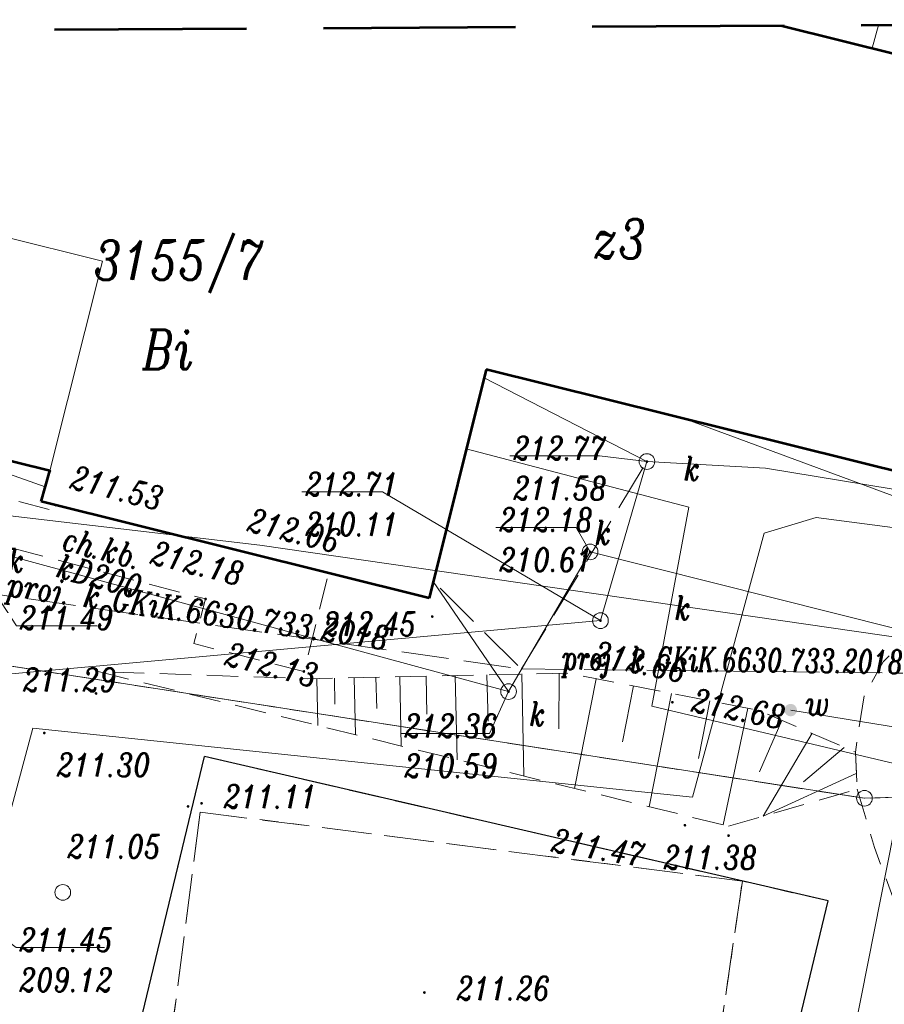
# Model space of a CAD drawing. Header units: metres. Extents: x 7415312 to 7415578, y 5538064 to 5538378.
# Tile 60 of 83: x 7415422 to 7415450, y 5538308 to 5538339. Entities that reach past the tile are written whole.
import ezdxf

# ---------------------------------------------------------------- set-up
doc = ezdxf.new("R2010")
doc.units = ezdxf.units.M
doc.header["$MEASUREMENT"] = 0
for name, pattern in [('1.0_0.5', [1.5, 1, -0.5]), ('1.5_0.5', [2, 1.5, -0.5]), ('DGN Style 3', [8.565382, 6.11813, -2.447252]), ('EGBK02-500', [2, 1.5, -0.5]), ('EGBU01-500', [1, 0.5, -0.5])]:
    doc.linetypes.add(name, pattern=pattern)
for name, color, linetype, lineweight in [('202-punkt graniczny', 7, 'Continuous', 0), ('320-blok - kondygnacja nadziemna', 7, 'Continuous', 0), ('BUBZ01', 7, 'Continuous', 0), ('chodnik', 7, 'Continuous', 0), ('chodnik-Atr17', 7, 'Continuous', 0), ('EGBB01', 7, 'Continuous', 0), ('EGBD03', 3, 'Continuous', 0), ('EGBK02', 7, 'Continuous', 0), ('EGBU01', 7, 'Continuous', 0), ('inny obiekt sportowy', 7, 'Continuous', 0), ('ogrodzenie trwałe', 7, 'Continuous', 0), ('pikieta sztuczna', 7, 'Continuous', 0), ('pikieta sztuczna-Atr2', 7, 'Continuous', 0), ('przewód ciepłowniczy', 7, 'Continuous', 0), ('przewód elektroenergetyczny podziemny', 7, 'Continuous', 0), ('przewód kanalizacyjny', 7, 'Continuous', 0), ('przewód kanalizacyjny - ob. projektowany', 7, 'Continuous', 0), ('przewód kanalizacyjny - ob. projektowany-Atr1', 7, 'Continuous', 0), ('przewód kanalizacyjny-Atr1', 7, 'Continuous', 0), ('przewód telekomunikacyjny podziemny', 7, 'Continuous', 0), ('przewód wodociągowy', 7, 'Continuous', 0), ('rzedna', 7, 'Continuous', 0), ('rzedna-Atr2', 7, 'Continuous', 0), ('rzedna-Atr3', 7, 'Continuous', 0), ('słup przewodów napowietrznych', 7, 'Continuous', 0), ('Warstwa 15', 7, 'Continuous', 0), ('właz do komory lub kanału - okrągły', 7, 'Continuous', 0), ('właz do komory lub kanału - okrągły-Atr17', 7, 'Continuous', 0), ('zasuwa lub zawór', 7, 'Continuous', 0), ('zasuwa lub zawór-Atr17', 7, 'Continuous', 0)]:
    doc.layers.add(name, color=color, linetype=linetype, lineweight=lineweight)
doc.styles.get("Standard").update_dxf_attribs({"font": 'Working1250.shx', "width": 0.75})
doc.linetypes.add('902-500', pattern='A,3.75,[24,dgnlstyle-geo-mz.shx,S=0.002786,R=0,X=0,Y=0],3.75', length=7.5)

# ---------------------------------------------------------------- blocks, each defined once
blk = doc.blocks.new('US22')
at = {"color": 0, "linetype": 'Continuous', "lineweight": 13, "ltscale": 10}
blk.add_circle((0, 0), 2.5, dxfattribs=at)
blk = doc.blocks.new('US15')
at = {"color": 0, "linetype": 'Continuous', "lineweight": 13, "ltscale": 10}
blk.add_circle((0, 0), 2.5, dxfattribs=at)
blk = doc.blocks.new('202_1')
at = {"layer": '202-punkt graniczny', "color": 7, "linetype": 'Continuous', "lineweight": 0}
blk.add_circle((0, 0), 2.5, dxfattribs=at)
blk = doc.blocks.new('PW01_1')
at = {"layer": 'pikieta sztuczna', "linetype": 'Continuous', "lineweight": 13}
h = blk.add_hatch(color=7, dxfattribs=at)
edge = h.paths.add_edge_path()
edge.add_arc((0, 0), 0.45, 0, 360)
blk = doc.blocks.new('PW01_3')
at = {"layer": 'rzedna', "linetype": 'Continuous', "lineweight": 13}
h = blk.add_hatch(color=14, dxfattribs=at)
edge = h.paths.add_edge_path()
edge.add_arc((0, 0), 0.45, 0, 360)
blk = doc.blocks.new('US25_1')
at = {"layer": 'zasuwa lub zawór', "linetype": 'Continuous', "lineweight": 0}
h = blk.add_hatch(color=161, dxfattribs=at)
edge = h.paths.add_edge_path()
edge.add_arc((0, 0), 2, 0, 360)

msp = doc.modelspace()

# ---------------------------------------------------------------- linework, layer by layer
at = {"layer": '320-blok - kondygnacja nadziemna', "color": 7, "linetype": 'Continuous', "lineweight": 13, "flags": 128}
msp.add_lwpolyline([(7415418.28, 5538332.91), (7415417.48, 5538333.11), (7415415.82, 5538326.41), (7415423.09, 5538324.61), (7415424.76, 5538331.3), (7415418.28, 5538332.91)], close=True, dxfattribs=at)
at = {"layer": 'BUBZ01', "color": 7, "linetype": '1.0_0.5', "lineweight": 13, "flags": 128}
msp.add_lwpolyline([(7415444.71, 5538313.29), (7415448.81, 5538314.47), (7415448.75, 5538315.65), (7415445.67, 5538316.98), (7415439.59, 5538318.17), (7415431.28, 5538317.99), (7415424.61, 5538318.22), (7415444.71, 5538313.29)], close=True, dxfattribs=at)
msp.add_lwpolyline([(7415444.71, 5538313.29), (7415448.81, 5538314.47), (7415448.75, 5538315.65), (7415445.67, 5538316.98), (7415439.59, 5538318.17), (7415431.28, 5538317.99), (7415424.61, 5538318.22), (7415444.71, 5538313.29)], close=True, dxfattribs=at)
at = {"layer": 'BUBZ01', "color": 7, "linetype": 'Continuous', "lineweight": 13, "flags": 128}
for points in [[(7415431.59, 5538318), (7415431.62, 5538316.5)], [(7415432.16, 5538318.01), (7415432.17, 5538317.18)], [(7415432.78, 5538318.02), (7415432.82, 5538316.21)], [(7415433.47, 5538318.04), (7415433.5, 5538317.04)], [(7415434.24, 5538318.05), (7415434.28, 5538315.85)], [(7415435.08, 5538318.07), (7415435.1, 5538316.86)], [(7415436, 5538318.09), (7415436.06, 5538315.41)], [(7415437.01, 5538318.11), (7415437.05, 5538316.64)], [(7415438.12, 5538318.14), (7415438.19, 5538314.89)], [(7415439.31, 5538318.16), (7415439.3, 5538316.39)], [(7415440.49, 5538317.99), (7415439.8, 5538314.49)], [(7415441.68, 5538317.76), (7415441.33, 5538315.98)], [(7415442.89, 5538317.52), (7415442.18, 5538313.91)], [(7415444.11, 5538317.29), (7415443.75, 5538315.45)], [(7415445.32, 5538317.05), (7415444.54, 5538313.33)], [(7415446.41, 5538316.66), (7415445.7, 5538315.02)], [(7415447.37, 5538316.25), (7415445.81, 5538313.61)], [(7415448.39, 5538315.8), (7415447.1, 5538314.7)], [(7415448.78, 5538314.97), (7415445.81, 5538313.61)]]:
    msp.add_lwpolyline(points, dxfattribs=at)
at = {"layer": 'chodnik', "color": 7, "linetype": '1.0_0.5', "lineweight": 13, "flags": 128}
msp.add_lwpolyline([(7415446.418, 5538338.794), (7415457.61, 5538336.01), (7415457.65, 5538336.17), (7415458.63, 5538335.92), (7415459.3, 5538338.68), (7415457.992, 5538338.857)], dxfattribs=at)
for points in [[(7415415.5, 5538325.79), (7415405.15, 5538328.4), (7415404.6, 5538326.6), (7415404.3, 5538326.7), (7415400.87, 5538315.2), (7415411.41, 5538312), (7415412.24, 5538314.36), (7415415.03, 5538323.97), (7415415.93, 5538323.73), (7415428.05, 5538320.53), (7415427.67, 5538319.11), (7415431.18, 5538318.22), (7415431.97, 5538321.36), (7415423.28, 5538323.52), (7415423.22, 5538323.34), (7415415.4, 5538325.38), (7415415.5, 5538325.79)], [(7415448.81, 5538314.47), (7415449.36, 5538312.61), (7415450.71, 5538308.97), (7415451.74, 5538306.29), (7415451.88, 5538305.43), (7415451.78, 5538304.45), (7415451.51, 5538303.05), (7415454.81, 5538302.18), (7415455.15, 5538304.4), (7415454.9, 5538305.89), (7415454.54, 5538307.46), (7415453.68, 5538309.62), (7415452.11, 5538313.62), (7415451.83, 5538314.78), (7415451.82, 5538315.43), (7415451.86, 5538316.2), (7415452.14, 5538316.86), (7415452.59, 5538317.45), (7415453.18, 5538317.84), (7415454, 5538318.16), (7415455.92, 5538318.01), (7415458.75, 5538317.32), (7415460.42, 5538316.88), (7415464.94, 5538315.74), (7415465.01, 5538315.9), (7415465.65, 5538318.74), (7415461.12, 5538319.88), (7415454.34, 5538321.65), (7415453.73, 5538321.14), (7415451.98, 5538320.46), (7415450.94, 5538319.84), (7415449.64, 5538318.53), (7415449.03, 5538317.44), (7415448.75, 5538315.65), (7415448.81, 5538314.47)]]:
    msp.add_lwpolyline(points, close=True, dxfattribs=at)
at = {"layer": 'EGBB01', "color": 7, "linetype": 'Continuous', "lineweight": 53, "flags": 128}
for points in [[(7415446.416, 5538338.794), (7415457.61, 5538336.01)], [(7415436.99, 5538327.84), (7415435.17, 5538320.56)], [(7415454.5, 5538323.49), (7415436.99, 5538327.84)], [(7415423.09, 5538324.61), (7415415.82, 5538326.41)], [(7415422.81, 5538323.64), (7415423.09, 5538324.61)], [(7415435.17, 5538320.56), (7415422.81, 5538323.64)]]:
    msp.add_lwpolyline(points, dxfattribs=at)
at = {"layer": 'EGBD03', "linetype": 'Continuous', "lineweight": 13, "flags": 128}
for points in [[(7415449.04, 5538314.18), (7415421.85, 5538318.39)], [(7415456.73, 5538314.43), (7415449.04, 5538314.18)]]:
    msp.add_lwpolyline(points, dxfattribs=at)
at = {"layer": 'EGBK02', "color": 96, "linetype": 'EGBK02-500', "lineweight": 13, "flags": 128}
for points in [[(7415449.04, 5538314.18), (7415421.85, 5538318.39)], [(7415456.73, 5538314.43), (7415449.04, 5538314.18)], [(7415423.81, 5538282.42), (7415427.88, 5538313.74)], [(7415427.88, 5538313.74), (7415445.15, 5538311.54)], [(7415445.15, 5538311.54), (7415440.57, 5538280.21)]]:
    msp.add_lwpolyline(points, dxfattribs=at)
at = {"layer": 'EGBU01', "color": 96, "linetype": 'EGBU01-500', "lineweight": 13, "flags": 128}
for points in [[(7415449.04, 5538314.18), (7415421.85, 5538318.39)], [(7415421.85, 5538318.39), (7415449.04, 5538314.18)], [(7415456.73, 5538314.43), (7415449.04, 5538314.18)], [(7415449.04, 5538314.18), (7415456.73, 5538314.43)], [(7415423.81, 5538282.42), (7415427.88, 5538313.74)], [(7415427.88, 5538313.74), (7415423.81, 5538282.42)], [(7415427.88, 5538313.74), (7415445.15, 5538311.54)], [(7415445.15, 5538311.54), (7415427.88, 5538313.74)], [(7415445.15, 5538311.54), (7415440.57, 5538280.21)], [(7415440.57, 5538280.21), (7415445.15, 5538311.54)]]:
    msp.add_lwpolyline(points, dxfattribs=at)
at = {"layer": 'inny obiekt sportowy', "color": 7, "linetype": '1.0_0.5', "lineweight": 13, "flags": 128}
msp.add_lwpolyline([(7415420, 5538280.79), (7415439.54, 5538276.14), (7415447.88, 5538310.91), (7415428.01, 5538315.51), (7415425.61, 5538305.55), (7415424.31, 5538300.44), (7415424.07, 5538299.39), (7415421.35, 5538287.61), (7415420, 5538280.79)], close=True, dxfattribs=at)
at = {"layer": 'ogrodzenie trwałe', "color": 7, "linetype": '902-500', "lineweight": 30, "flags": 128}
for points in [[(7415424.31, 5538300.44), (7415425.61, 5538305.55), (7415428.01, 5538315.51)], [(7415447.88, 5538310.91), (7415428.01, 5538315.51)], [(7415424.07, 5538299.39), (7415421.35, 5538287.61), (7415420, 5538280.79), (7415439.54, 5538276.14), (7415447.88, 5538310.91)]]:
    msp.add_lwpolyline(points, dxfattribs=at)
at = {"layer": 'przewód ciepłowniczy', "color": 211, "linetype": 'Continuous', "lineweight": 13, "flags": 128}
msp.add_lwpolyline([(7415448.78, 5538306.09), (7415448.73, 5538306.82), (7415450.39, 5538315.19), (7415442.27, 5538317.12), (7415443.44, 5538323.46), (7415436.35, 5538325.32)], dxfattribs=at)
at = {"layer": 'przewód elektroenergetyczny podziemny', "color": 1, "linetype": 'Continuous', "lineweight": 13, "flags": 128}
msp.add_lwpolyline([(7415398.45, 5538325.8), (7415413.59, 5538324.15), (7415429.78, 5538322.25), (7415450.48, 5538319.25), (7415472.53, 5538311.93), (7415482.016, 5538308.602)], dxfattribs=at)
at = {"layer": 'przewód kanalizacyjny', "color": 14, "linetype": 'Continuous', "lineweight": 13, "flags": 128}
for points in [[(7415449.485, 5538338.811), (7415449.29, 5538338.08)], [(7415442.11, 5538324.91), (7415436.92, 5538327.58)], [(7415413.97, 5538327.28), (7415422.94, 5538324.1)], [(7415442.11, 5538324.91), (7415440.63, 5538319.84), (7415418.09, 5538317.81)], [(7415442.11, 5538324.91), (7415445.89, 5538324.7), (7415457.19, 5538322.84)], [(7415411.58, 5538324.68), (7415437.7, 5538317.58), (7415440.3, 5538322.03), (7415455.89, 5538318.11), (7415457.19, 5538322.84)], [(7415416.36, 5538312.28), (7415418.68, 5538311.92), (7415421.18, 5538311.35), (7415422.55, 5538316.41), (7415443.56, 5538314.22), (7415445.84, 5538322.63), (7415447.5, 5538323.13), (7415465.66, 5538320.75)], [(7415437.7, 5538317.58), (7415435.3, 5538321.09)]]:
    msp.add_lwpolyline(points, dxfattribs=at)
at = {"layer": 'przewód kanalizacyjny - ob. projektowany', "color": 14, "linetype": '1.5_0.5', "lineweight": 13, "flags": 128}
for points in [[(7415438.11, 5538318.3), (7415442.11, 5538324.91)], [(7415412.52, 5538321.94), (7415438.11, 5538318.3), (7415435.3, 5538321.09)], [(7415438.11, 5538318.3), (7415455.89, 5538318.11)]]:
    msp.add_lwpolyline(points, dxfattribs=at)
at = {"layer": 'przewód telekomunikacyjny podziemny', "color": 40, "linetype": 'Continuous', "lineweight": 13, "flags": 128}
msp.add_lwpolyline([(7415443.32, 5538326.27), (7415450.33, 5538323.68), (7415459.58, 5538318.49), (7415467.64, 5538316.77), (7415467.94, 5538316.7)], dxfattribs=at)
at = {"layer": 'przewód wodociągowy', "color": 161, "linetype": 'Continuous', "lineweight": 13, "flags": 128}
msp.add_lwpolyline([(7415446.69, 5538316.99), (7415467.26, 5538313.64), (7415469.36, 5538322.2), (7415469.58, 5538322.86)], dxfattribs=at)
at = {"layer": 'rzedna-Atr2', "color": 14, "lineweight": 13, "flags": 128}
for points in [[(7415442.11, 5538324.91), (7415440.6, 5538325.09), (7415437.741, 5538325.09)], [(7415440.63, 5538319.84), (7415433.68, 5538323.94), (7415431.119, 5538323.94)], [(7415440.3, 5538322.03), (7415439.86, 5538322.81), (7415437.299, 5538322.81)], [(7415421.04, 5538321.17), (7415422.02, 5538319.68), (7415424.581, 5538319.68)], [(7415437.7, 5538317.58), (7415437.09, 5538316.24), (7415434.268, 5538316.24)], [(7415418.68, 5538311.92), (7415422.01, 5538309.42), (7415424.827, 5538309.42)]]:
    msp.add_lwpolyline(points, dxfattribs=at)
at = {"layer": 'Warstwa 15', "color": 7, "linetype": 'DGN Style 3', "lineweight": 53, "flags": 128}
msp.add_lwpolyline([(7415339.16, 5538338.21), (7415341.35, 5538164.22), (7415479.92, 5538165.07), (7415482.46, 5538338.99), (7415339.16, 5538338.21)], close=True, dxfattribs=at)

# ---------------------------------------------------------------- block references
at = {"layer": '202-punkt graniczny', "color": 7, "linetype": 'Continuous', "lineweight": 0, "xscale": 0.1, "yscale": 0.1, "zscale": 0.1}
msp.add_blockref('202_1', (7415449.04, 5538314.18), dxfattribs=at)
at = {"layer": 'pikieta sztuczna', "color": 7, "linetype": 'Continuous', "lineweight": 13, "xscale": 0.1, "yscale": 0.1, "zscale": 0.1}
for p in [(7415423.09, 5538324.61), (7415423.28, 5538323.52), (7415431.97, 5538321.36), (7415428.05, 5538320.53), (7415435.27, 5538319.97), (7415440.19, 5538318.68), (7415431.18, 5538318.22), (7415424.56, 5538317.52), (7415442.92, 5538317.24), (7415422.91, 5538316.26), (7415427.49, 5538313.92), (7415427.92, 5538314.02), (7415443.32, 5538313.32), (7415444.71, 5538312.99), (7415435.02, 5538307.99)]:
    msp.add_blockref('PW01_1', p, dxfattribs=at)
at = {"layer": 'rzedna', "color": 14, "linetype": 'Continuous', "lineweight": 13, "xscale": 0.1, "yscale": 0.1, "zscale": 0.1}
for p in [(7415442.11, 5538324.91), (7415440.3, 5538322.03), (7415440.63, 5538319.84), (7415437.7, 5538317.58)]:
    msp.add_blockref('PW01_3', p, dxfattribs=at)
at = {"layer": 'słup przewodów napowietrznych', "color": 7, "linetype": 'Continuous', "lineweight": 13, "xscale": 0.1, "yscale": 0.1, "zscale": 0.1}
msp.add_blockref('US15', (7415423.5, 5538311.18), dxfattribs=at)
at = {"layer": 'właz do komory lub kanału - okrągły', "color": 7, "linetype": 'Continuous', "lineweight": 13, "xscale": 0.1, "yscale": 0.1, "zscale": 0.1}
for p in [(7415442.11, 5538324.91), (7415440.3, 5538322.03), (7415440.63, 5538319.84), (7415437.7, 5538317.58)]:
    msp.add_blockref('US22', p, dxfattribs=at)
at = {"layer": 'zasuwa lub zawór', "color": 161, "linetype": 'Continuous', "lineweight": 0, "xscale": 0.1, "yscale": 0.1, "zscale": 0.1}
msp.add_blockref('US25_1', (7415446.69, 5538316.99), dxfattribs=at)

# ---------------------------------------------------------------- texts
at = {"layer": 'chodnik-Atr17', "color": 7, "lineweight": 13, "insert": (7415423.436, 5538322.108), "char_height": 0.75, "attachment_point": 7, "rotation": 345.209, "line_spacing_factor": 0.6}
msp.add_mtext('\\FITALIC_1250;\\H1x;\\W0.8;ch.kb.', dxfattribs=at)
at = {"layer": 'EGBB01', "color": 7, "linetype": 'Continuous', "lineweight": 53, "insert": (7415441.223, 5538332.01), "char_height": 1.25, "attachment_point": 5, "line_spacing_factor": 0.6}
msp.add_mtext('\\FITALIC_1250;\\H1x;\\W0.8;z3', dxfattribs=at)
at = {"layer": 'EGBD03', "linetype": 'Continuous', "lineweight": 13, "insert": (7415424.49, 5538330.283), "char_height": 1.25, "attachment_point": 7, "line_spacing_factor": 0.6}
msp.add_mtext('\\FITALIC_1250;\\H1x;\\W0.8;3155/7', dxfattribs=at)
at = {"layer": 'EGBU01', "color": 96, "linetype": 'EGBU01-500', "lineweight": 13, "insert": (7415426.036, 5538327.857), "char_height": 1.25, "attachment_point": 7, "line_spacing_factor": 0.6}
msp.add_mtext('\\FITALIC_1250;\\H1x;\\W0.8;Bi', dxfattribs=at)
at = {"layer": 'pikieta sztuczna-Atr2', "color": 7, "lineweight": 13, "char_height": 0.75, "attachment_point": 7, "line_spacing_factor": 0.6}
for s, insert, rotation in [('\\FITALIC_1250;\\H1x;\\W0.8;211.53', (7415423.69, 5538324.067), 346.041), ('\\FITALIC_1250;\\H1x;\\W0.8;212.06', (7415429.34, 5538322.707), 346.041), ('\\FITALIC_1250;\\H1x;\\W0.8;212.18', (7415426.25, 5538321.667), 346.041), ('\\FITALIC_1250;\\H1x;\\W0.8;212.66', (7415440.359, 5538318.465), 348.231), ('\\FITALIC_1250;\\H1x;\\W0.8;212.13', (7415428.619, 5538318.438), 345.771), ('\\FITALIC_1250;\\H1x;\\W0.8;212.68', (7415443.492, 5538316.955), 348.926), ('\\FITALIC_1250;\\H1x;\\W0.8;211.47', (7415439.029, 5538312.483), 350.486)]:
    msp.add_mtext(s, dxfattribs=dict(at, insert=insert, rotation=rotation))
for s, insert in [('\\FITALIC_1250;\\H1x;\\W0.8;212.45', (7415431.79, 5538319.36)), ('\\FITALIC_1250;\\H1x;\\W0.8;211.29', (7415422.23, 5538317.58)), ('\\FITALIC_1250;\\H1x;\\W0.8;211.30', (7415423.31, 5538314.87)), ('\\FITALIC_1250;\\H1x;\\W0.8;211.11', (7415428.63, 5538313.86)), ('\\FITALIC_1250;\\H1x;\\W0.8;211.05', (7415423.65, 5538312.27)), ('\\FITALIC_1250;\\H1x;\\W0.8;211.38', (7415442.64, 5538311.92)), ('\\FITALIC_1250;\\H1x;\\W0.8;211.26', (7415436.05, 5538307.75))]:
    msp.add_mtext(s, dxfattribs=dict(at, insert=insert))
at = {"layer": 'przewód kanalizacyjny - ob. projektowany-Atr1', "color": 14, "lineweight": 13, "char_height": 0.75, "attachment_point": 8, "line_spacing_factor": 0.6}
for insert, rotation in [((7415427.725, 5538319.522), 351.904), ((7415445.547, 5538317.97), 359.387)]:
    msp.add_mtext('\\FITALIC_1250;\\H1x;\\W0.8;proj. k GKiK.6630.733.2018', dxfattribs=dict(at, insert=insert, rotation=rotation))
at = {"layer": 'przewód kanalizacyjny-Atr1', "color": 14, "lineweight": 13, "insert": (7415424.574, 5538320.889), "char_height": 0.75, "attachment_point": 8, "rotation": 344.793, "line_spacing_factor": 0.6}
msp.add_mtext('\\FITALIC_1250;\\H1x;\\W0.8;kD200', dxfattribs=at)
at = {"layer": 'rzedna-Atr2', "color": 14, "lineweight": 13, "char_height": 0.75, "attachment_point": 7, "line_spacing_factor": 0.6}
for s, insert in [('\\FITALIC_1250;\\H1x;\\W0.8;212.77', (7415437.851, 5538324.963)), ('\\FITALIC_1250;\\H1x;\\W0.8;212.71', (7415431.229, 5538323.813)), ('\\FITALIC_1250;\\H1x;\\W0.8;212.18', (7415437.409, 5538322.682)), ('\\FITALIC_1250;\\H1x;\\W0.8;211.49', (7415422.13, 5538319.553)), ('\\FITALIC_1250;\\H1x;\\W0.8;212.36', (7415434.378, 5538316.113)), ('\\FITALIC_1250;\\H1x;\\W0.8;211.45', (7415422.12, 5538309.293))]:
    msp.add_mtext(s, dxfattribs=dict(at, insert=insert))
at = {"layer": 'rzedna-Atr3', "color": 14, "lineweight": 13, "char_height": 0.75, "attachment_point": 7, "line_spacing_factor": 0.6}
for s, insert in [('\\FITALIC_1250;\\H1x;\\W0.8;211.58', (7415437.851, 5538323.687)), ('\\FITALIC_1250;\\H1x;\\W0.8;210.11', (7415431.229, 5538322.538)), ('\\FITALIC_1250;\\H1x;\\W0.8;210.61', (7415437.409, 5538321.407)), ('\\FITALIC_1250;\\H1x;\\W0.8;210.59', (7415434.378, 5538314.838)), ('\\FITALIC_1250;\\H1x;\\W0.8;209.12', (7415422.12, 5538308.017))]:
    msp.add_mtext(s, dxfattribs=dict(at, insert=insert))
at = {"layer": 'właz do komory lub kanału - okrągły-Atr17', "color": 7, "lineweight": 13, "char_height": 0.75, "attachment_point": 7, "line_spacing_factor": 0.6}
for insert in [(7415443.29, 5538324.31), (7415440.46, 5538322.27), (7415421.76, 5538321.38), (7415443, 5538319.87), (7415438.37, 5538316.49)]:
    msp.add_mtext('\\FITALIC_1250;\\H1x;\\W0.8;k', dxfattribs=dict(at, insert=insert))
at = {"layer": 'zasuwa lub zawór-Atr17', "color": 161, "lineweight": 13, "insert": (7415447.17, 5538316.83), "char_height": 0.75, "attachment_point": 7, "line_spacing_factor": 0.6}
msp.add_mtext('\\FITALIC_1250;\\H1x;\\W0.8;w', dxfattribs=at)

doc.saveas('drawing.dxf')
